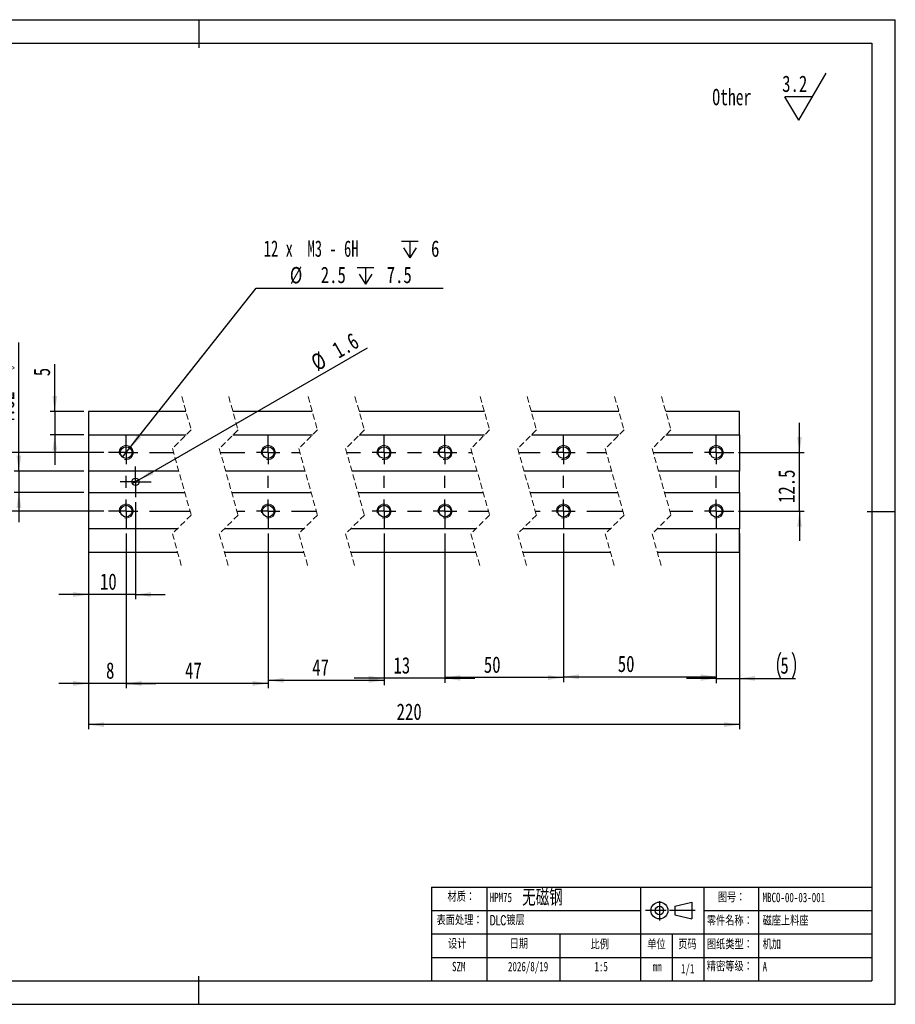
# Model space of a CAD drawing. Header units: millimetres. Extents: x 0 to 297, y 0 to 210.
# Tile 2 of 2: x 110 to 297, y 0 to 210. Entities that reach past the tile are written whole.
import ezdxf

# ---------------------------------------------------------------- set-up
doc = ezdxf.new("R2010")
doc.units = ezdxf.units.MM
doc.linetypes.add('CENTERX2', pattern=[20.32, 12.7, -2.54, 2.54, -2.54])
doc.linetypes.add('HIDDEN', pattern=[1.905, 1.27, -0.635])
doc.layers.add('中心线层', color=7, linetype='CENTERX2')
doc.layers.add('图框', color=7, linetype='Continuous')
for name, color, linetype, lineweight in [('文字层', 7, 'Continuous', 25), ('标注层', 7, 'Continuous', 25), ('符号标注层', 7, 'Continuous', 25)]:
    doc.layers.add(name, color=color, linetype=linetype, lineweight=lineweight)
doc.styles.add('SLDTEXTSTYLE0', font='TXT', dxfattribs={"width": 0.7, "bigfont": 'bigfont'})
doc.styles.add('SLDTEXTSTYLE1', font='TXT', dxfattribs={"width": 0.7})
doc.styles.add('SLDTEXTSTYLE2', font='TXT', dxfattribs={"width": 0.75, "bigfont": 'bigfont'})
doc.styles.add('SLDTEXTSTYLE3', font='TXT', dxfattribs={"width": 0.75})
doc.styles.add('SLDTEXTSTYLE4', font='TXT', dxfattribs={"width": 0.653846})
doc.dimstyles.new('SLDDIMSTYLE0', dxfattribs={"dimtxt": 3.5, "dimasz": 3.302, "dimexe": 0, "dimexo": 0.0625, "dimgap": 0.875, "dimtad": 1, "dimdec": 3, "dimrnd": 1e-09, "dimzin": 12, "dimdsep": 46, "dimtxsty": 'SLDTEXTSTYLE3', "dimsah": 1, "dimcen": 0.09, "dimadec": 0, "dimazin": 3, "dimtfac": 1, "dimtdec": 3, "dimtofl": 0, "dimtmove": 0, "dimatfit": 3, "dimfxl": 0, "dimfrac": 2, "dimtolj": 1, "dimtzin": 12, "dimarcsym": 0})
doc.dimstyles.new('SLDDIMSTYLE1', dxfattribs={"dimtxt": 3.5, "dimasz": 3.302, "dimexe": 0, "dimexo": 0.0625, "dimgap": 0.875, "dimtad": 1, "dimdec": 3, "dimrnd": 1e-09, "dimzin": 12, "dimdsep": 46, "dimtxsty": 'SLDTEXTSTYLE3', "dimsah": 1, "dimcen": 0.09, "dimadec": 0, "dimazin": 3, "dimtol": 1, "dimtp": 0.05, "dimtfac": 1, "dimtdec": 3, "dimtmove": 0, "dimatfit": 0, "dimfxl": 0, "dimfrac": 2, "dimtolj": 1, "dimtzin": 0, "dimarcsym": 0})
doc.dimstyles.new('SLDDIMSTYLE2', dxfattribs={"dimtxt": 3.5, "dimasz": 3.302, "dimexe": 0, "dimexo": 0.0625, "dimgap": 0.875, "dimtad": 1, "dimdec": 3, "dimrnd": 1e-09, "dimzin": 12, "dimdsep": 46, "dimtxsty": 'SLDTEXTSTYLE3', "dimsah": 1, "dimcen": 0.09, "dimadec": 0, "dimazin": 3, "dimtfac": 1, "dimtdec": 3, "dimtmove": 0, "dimatfit": 0, "dimfxl": 0, "dimfrac": 2, "dimtolj": 1, "dimtzin": 12, "dimarcsym": 0})
doc.dimstyles.new('SLDDIMSTYLE3', dxfattribs={"dimtxt": 3.5, "dimasz": 3.302, "dimexe": 0, "dimexo": 0.0625, "dimgap": 0.875, "dimtad": 1, "dimdec": 3, "dimrnd": 1e-09, "dimzin": 12, "dimdsep": 46, "dimtxsty": 'SLDTEXTSTYLE3', "dimblk1": 'NONE', "dimsah": 1, "dimcen": 0, "dimadec": 0, "dimazin": 3, "dimtfac": 1, "dimtdec": 3, "dimtmove": 0, "dimatfit": 3, "dimldrblk": 'NONE', "dimfxl": 0, "dimfrac": 2, "dimtolj": 1, "dimtzin": 12, "dimarcsym": 0})
doc.dimstyles.new('SLDDIMSTYLE4', dxfattribs={"dimtxt": 3.5, "dimasz": 3.302, "dimexe": 0, "dimexo": 0.0625, "dimgap": 0.875, "dimtad": 0, "dimtih": 1, "dimtoh": 1, "dimdec": 6, "dimrnd": 1e-09, "dimzin": 12, "dimdsep": 46, "dimtxsty": 'SLDTEXTSTYLE3', "dimblk1": 'NONE', "dimsah": 1, "dimcen": 0, "dimadec": 0, "dimazin": 3, "dimtfac": 1, "dimtdec": 3, "dimtmove": 0, "dimatfit": 3, "dimldrblk": 'NONE', "dimfxl": 0, "dimfrac": 2, "dimtolj": 1, "dimtzin": 12, "dimarcsym": 0})

# ---------------------------------------------------------------- blocks, each defined once
blk = doc.blocks.new('块1')
at = {"layer": '图框'}
for p, q in [((234.58, 92.12), (234.58, 85.23)), ((240.05, 90.27), (246.05, 91.77)), ((246.05, 91.77), (246.05, 85.77)), ((229.6, 88.84), (236.93, 88.84)), ((238.14, 88.84), (247.34, 88.84)), ((240.05, 90.27), (240.05, 87.27)), ((240.05, 87.27), (246.05, 85.77))]:
    blk.add_line(p, q, dxfattribs=at)
for radius in [3, 1.5]:
    blk.add_circle((234.58, 88.77), radius, dxfattribs=at)
blk = doc.blocks.new('SW_SFSYMBOL_0')
at = {"layer": '符号标注层', "color": 0}
for p, q in [((3.52, -5), (9.41, 5)), ((3.52, -5), (0.57, 0)), ((6.47, 0), (0.57, 0))]:
    blk.add_line(p, q, dxfattribs=at)
at = {"layer": '符号标注层', "color": 0, "insert": (0, 4.51), "char_height": 3.5, "attachment_point": 1, "style": 'SLDTEXTSTYLE3'}
blk.add_mtext('3.2', dxfattribs=at)
blk = doc.blocks.new('_D')
at = {"layer": '标注层'}
for p, q in [((124.97, 95.43), (124.97, 58.65)), ((263.79, 95.43), (263.79, 58.65)), ((263.79, 59.65), (124.97, 59.65))]:
    blk.add_line(p, q, dxfattribs=at)
for points in [[(124.97, 59.65), (128.27, 59.14), (128.27, 60.16)], [(263.79, 59.65), (260.48, 60.16), (260.48, 59.14)]]:
    blk.add_solid(points, dxfattribs=at)
at = {"layer": '标注层', "insert": (190.65, 64.16), "char_height": 3.5, "attachment_point": 1, "style": 'SLDTEXTSTYLE3'}
blk.add_mtext('220', dxfattribs=at)
blk = doc.blocks.new('_D_1')
at = {"layer": '标注层'}
for p, q in [((110.1, 113.69), (110.1, 141.12)), ((123.97, 113.69), (109.1, 113.69)), ((110.1, 113.69), (110.1, 109.17)), ((123.97, 109.17), (109.1, 109.17)), ((110.1, 109.17), (110.1, 102.82))]:
    blk.add_line(p, q, dxfattribs=at)
for points in [[(110.1, 113.69), (110.61, 116.99), (109.59, 116.99)], [(110.1, 109.17), (109.59, 105.87), (110.61, 105.87)]]:
    blk.add_solid(points, dxfattribs=at)
at = {"layer": '标注层', "attachment_point": 1, "rotation": 90, "style": 'SLDTEXTSTYLE3'}
for s, insert, char_height in [('0.050', (105.12, 135.3), 1.75), ('0', (107.38, 135.3), 1.75), ('+', (105.12, 133.88), 1.75), ('4.52', (105.59, 123.54), 3.5)]:
    blk.add_mtext(s, dxfattribs=dict(at, insert=insert, char_height=char_height))
blk = doc.blocks.new('_D_2')
at = {"layer": '标注层'}
for p, q in [((117.75, 126.43), (117.75, 136.55)), ((123.97, 126.43), (116.75, 126.43)), ((117.75, 126.43), (117.75, 121.43)), ((123.97, 121.43), (116.75, 121.43)), ((117.75, 121.43), (117.75, 115.08))]:
    blk.add_line(p, q, dxfattribs=at)
for points in [[(117.75, 126.43), (118.26, 129.73), (117.24, 129.73)], [(117.75, 121.43), (117.24, 118.13), (118.26, 118.13)]]:
    blk.add_solid(points, dxfattribs=at)
at = {"layer": '标注层', "insert": (113.24, 133.96), "char_height": 3.5, "attachment_point": 1, "rotation": 90, "style": 'SLDTEXTSTYLE3'}
blk.add_mtext('5', dxfattribs=at)
blk = doc.blocks.new('_D_3')
at = {"layer": '标注层'}
for q in [(184.42, 139.98), (134.28, 111.03)]:
    blk.add_line((135.66, 111.83), q, dxfattribs=at)
blk.add_solid([(135.66, 111.83), (138.78, 113.04), (138.27, 113.92)], dxfattribs=at)
at = {"layer": '标注层', "char_height": 3.5, "attachment_point": 1, "rotation": 30, "style": 'SLDTEXTSTYLE3'}
for s, insert in [('1.6', (176.54, 140.7)), ('%%c', (171.99, 138.01))]:
    blk.add_mtext(s, dxfattribs=dict(at, insert=insert))
blk = doc.blocks.new('_None')
blk = doc.blocks.new('_D_4')
at = {"layer": '标注层'}
for p, q in [((124.97, 108.17), (124.97, 86.4)), ((134.97, 107.13), (134.97, 86.4)), ((124.97, 87.4), (118.62, 87.4)), ((134.97, 87.4), (124.97, 87.4)), ((134.97, 87.4), (141.32, 87.4))]:
    blk.add_line(p, q, dxfattribs=at)
for points in [[(124.97, 87.4), (121.67, 87.91), (121.67, 86.89)], [(134.97, 87.4), (138.27, 86.89), (138.27, 87.91)]]:
    blk.add_solid(points, dxfattribs=at)
at = {"layer": '标注层', "insert": (127.39, 91.91), "char_height": 3.5, "attachment_point": 1, "style": 'SLDTEXTSTYLE3'}
blk.add_mtext('10', dxfattribs=at)
blk = doc.blocks.new('_D_5')
at = {"layer": '标注层'}
for p, q in [((103.48, 117.68), (103.48, 124.03)), ((128.22, 117.68), (102.48, 117.68)), ((103.48, 105.18), (103.48, 117.68)), ((128.22, 105.18), (102.48, 105.18)), ((103.48, 105.18), (103.48, 98.83))]:
    blk.add_line(p, q, dxfattribs=at)
for points in [[(103.48, 117.68), (103.99, 120.98), (102.97, 120.98)], [(103.48, 105.18), (102.97, 101.88), (103.99, 101.88)]]:
    blk.add_solid(points, dxfattribs=at)
at = {"layer": '标注层', "insert": (98.97, 107.47), "char_height": 3.5, "attachment_point": 1, "rotation": 90, "style": 'SLDTEXTSTYLE3'}
blk.add_mtext('12.5', dxfattribs=at)
blk = doc.blocks.new('_D_6')
at = {"layer": '标注层'}
for p, q in [((124.97, 100.43), (124.97, 67.43)), ((132.97, 100.43), (132.97, 67.43)), ((124.97, 68.43), (118.62, 68.43)), ((132.97, 68.43), (124.97, 68.43)), ((132.97, 68.43), (139.32, 68.43))]:
    blk.add_line(p, q, dxfattribs=at)
for points in [[(124.97, 68.43), (121.67, 68.94), (121.67, 67.92)], [(132.97, 68.43), (136.27, 67.92), (136.27, 68.94)]]:
    blk.add_solid(points, dxfattribs=at)
at = {"layer": '标注层', "insert": (128.68, 72.94), "char_height": 3.5, "attachment_point": 1, "style": 'SLDTEXTSTYLE3'}
blk.add_mtext('8', dxfattribs=at)
blk = doc.blocks.new('_D_7')
at = {"layer": '标注层'}
for p, q in [((132.97, 100.43), (132.97, 67.43)), ((163.26, 100.43), (163.26, 67.43)), ((163.26, 68.43), (132.97, 68.43))]:
    blk.add_line(p, q, dxfattribs=at)
for points in [[(132.97, 68.43), (136.27, 67.92), (136.27, 68.94)], [(163.26, 68.43), (159.96, 68.94), (159.96, 67.92)]]:
    blk.add_solid(points, dxfattribs=at)
at = {"layer": '标注层', "insert": (145.53, 72.94), "char_height": 3.5, "attachment_point": 1, "style": 'SLDTEXTSTYLE3'}
blk.add_mtext('47', dxfattribs=at)
blk = doc.blocks.new('_D_8')
at = {"layer": '标注层'}
for p, q in [((276.56, 117.68), (276.56, 124.03)), ((263.54, 117.68), (277.56, 117.68)), ((276.56, 105.18), (276.56, 117.68)), ((263.54, 105.18), (277.56, 105.18)), ((276.56, 105.18), (276.56, 98.83))]:
    blk.add_line(p, q, dxfattribs=at)
for points in [[(276.56, 117.68), (277.07, 120.98), (276.06, 120.98)], [(276.56, 105.18), (276.06, 101.88), (277.07, 101.88)]]:
    blk.add_solid(points, dxfattribs=at)
at = {"layer": '标注层', "insert": (272.05, 106.91), "char_height": 3.5, "attachment_point": 1, "rotation": 90, "style": 'SLDTEXTSTYLE3'}
blk.add_mtext('12.5', dxfattribs=at)
blk = doc.blocks.new('_D_9')
at = {"layer": '标注层'}
for p, q in [((258.79, 100.43), (258.79, 68.51)), ((263.79, 100.43), (263.79, 68.51)), ((258.79, 69.51), (252.44, 69.51)), ((258.79, 69.51), (263.79, 69.51)), ((263.79, 69.51), (275.73, 69.51))]:
    blk.add_line(p, q, dxfattribs=at)
for centre, start, end in [((278.05, 72.29), 153.4349, 206.5651), ((269.52, 72.29), 333.4349, 26.5651)]:
    blk.add_arc(centre, 6.21, start, end, dxfattribs=at)
for points in [[(258.79, 69.51), (255.48, 70.02), (255.48, 69)], [(263.79, 69.51), (267.09, 69), (267.09, 70.02)]]:
    blk.add_solid(points, dxfattribs=at)
at = {"layer": '标注层', "insert": (272.49, 74.02), "char_height": 3.5, "attachment_point": 1, "style": 'SLDTEXTSTYLE3'}
blk.add_mtext('5', dxfattribs=at)
blk = doc.blocks.new('_D_10')
at = {"layer": '标注层'}
for p, q in [((226.23, 100.43), (226.23, 68.86)), ((258.79, 100.43), (258.79, 68.86)), ((226.23, 69.86), (258.79, 69.86))]:
    blk.add_line(p, q, dxfattribs=at)
for points in [[(226.23, 69.86), (229.53, 69.35), (229.53, 70.37)], [(258.79, 69.86), (255.48, 70.37), (255.48, 69.35)]]:
    blk.add_solid(points, dxfattribs=at)
at = {"layer": '标注层', "insert": (237.81, 74.37), "char_height": 3.5, "attachment_point": 1, "style": 'SLDTEXTSTYLE3'}
blk.add_mtext('50', dxfattribs=at)
blk = doc.blocks.new('_D_11')
at = {"layer": '标注层'}
for p, q in [((163.26, 100.43), (163.26, 68.09)), ((187.96, 100.43), (187.96, 68.09)), ((187.96, 69.09), (163.26, 69.09))]:
    blk.add_line(p, q, dxfattribs=at)
for points in [[(163.26, 69.09), (166.56, 68.58), (166.56, 69.6)], [(187.96, 69.09), (184.66, 69.6), (184.66, 68.58)]]:
    blk.add_solid(points, dxfattribs=at)
at = {"layer": '标注层', "insert": (172.65, 73.6), "char_height": 3.5, "attachment_point": 1, "style": 'SLDTEXTSTYLE3'}
blk.add_mtext('47', dxfattribs=at)
blk = doc.blocks.new('_D_12')
at = {"layer": '标注层'}
for p, q in [((187.96, 100.43), (187.96, 68.54)), ((200.96, 100.43), (200.96, 68.54)), ((187.96, 69.54), (181.61, 69.54)), ((200.96, 69.54), (187.96, 69.54)), ((200.96, 69.54), (207.31, 69.54))]:
    blk.add_line(p, q, dxfattribs=at)
for points in [[(187.96, 69.54), (184.66, 70.05), (184.66, 69.03)], [(200.96, 69.54), (204.26, 69.03), (204.26, 70.05)]]:
    blk.add_solid(points, dxfattribs=at)
at = {"layer": '标注层', "insert": (189.97, 74.05), "char_height": 3.5, "attachment_point": 1, "style": 'SLDTEXTSTYLE3'}
blk.add_mtext('13', dxfattribs=at)
blk = doc.blocks.new('_D_13')
at = {"layer": '标注层'}
for p, q in [((200.96, 100.43), (200.96, 68.69)), ((226.23, 100.43), (226.23, 68.69)), ((226.23, 69.69), (200.96, 69.69))]:
    blk.add_line(p, q, dxfattribs=at)
for points in [[(200.96, 69.69), (204.26, 69.18), (204.26, 70.2)], [(226.23, 69.69), (222.93, 70.2), (222.93, 69.18)]]:
    blk.add_solid(points, dxfattribs=at)
at = {"layer": '标注层', "insert": (209.25, 74.2), "char_height": 3.5, "attachment_point": 1, "style": 'SLDTEXTSTYLE3'}
blk.add_mtext('50', dxfattribs=at)
blk = doc.blocks.new('SW_SYMBOL_HOLE_DEPTH')
at = {"layer": '标注层', "color": 0}
for p, q in [((0, 875), (800, 875)), ((100, 555), (400, 75)), ((400, 875), (400, 75)), ((700, 555), (400, 75))]:
    blk.add_line(p, q, dxfattribs=at)
blk = doc.blocks.new('_D_14')
at = {"layer": '标注层'}
for p, q in [((133.75, 118.66), (160.71, 152.75)), ((160.71, 152.75), (200.55, 152.75)), ((132.2, 116.7), (133.75, 118.66))]:
    blk.add_line(p, q, dxfattribs=at)
blk.add_solid([(133.75, 118.66), (136.19, 120.94), (135.4, 121.57)], dxfattribs=at)
at = {"layer": '标注层', "xscale": 0.004470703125, "yscale": 0.004470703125, "zscale": 0.004470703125}
for p in [(191.67, 158.85), (182.21, 153.24)]:
    blk.add_blockref('SW_SYMBOL_HOLE_DEPTH', p, dxfattribs=at)
at = {"layer": '标注层', "char_height": 3.5, "attachment_point": 1}
for s, insert, style in [('12 x  M3 - 6H', (162.3, 162.93), 'SLDTEXTSTYLE4'), ('6', (197.99, 162.93), 'SLDTEXTSTYLE3'), ('%%c', (167.88, 157.26), 'SLDTEXTSTYLE3'), ('2.5', (174.47, 157.32), 'SLDTEXTSTYLE3'), ('7.5', (188.53, 157.32), 'SLDTEXTSTYLE3')]:
    blk.add_mtext(s, dxfattribs=dict(at, insert=insert, style=style))
blk = doc.blocks.new('SW_CENTERMARKSYMBOL_0')
at = {"layer": '中心线层', "color": 0}
for p, q in [((0, 15), (0, 16.25)), ((0, 12.5), (0, 15)), ((30.29, 15), (30.29, 16.25)), ((30.29, 12.5), (30.29, 15)), ((54.99, 15), (54.99, 16.25)), ((54.99, 12.5), (54.99, 15)), ((67.99, 15), (67.99, 16.25)), ((67.99, 12.5), (67.99, 15)), ((93.26, 15), (93.26, 16.25)), ((93.26, 12.5), (93.26, 15)), ((125.81, 15), (125.81, 16.25)), ((125.81, 12.5), (125.81, 15)), ((-2.5, 12.5), (-3.75, 12.5)), ((0, 12.5), (-2.5, 12.5)), ((0, 12.5), (0, 10)), ((0, 12.5), (2.5, 12.5)), ((5, 12.5), (10.1, 12.5)), ((20.1, 12.5), (25.29, 12.5)), ((30.29, 12.5), (27.79, 12.5)), ((30.29, 12.5), (30.29, 10)), ((30.29, 12.5), (32.79, 12.5)), ((35.29, 12.5), (37.04, 12.5)), ((47.04, 12.5), (49.99, 12.5)), ((54.99, 12.5), (52.49, 12.5)), ((54.99, 12.5), (54.99, 10)), ((54.99, 12.5), (57.49, 12.5)), ((59.99, 12.5), (62.99, 12.5)), ((67.99, 12.5), (65.49, 12.5)), ((67.99, 12.5), (67.99, 10)), ((67.99, 12.5), (70.49, 12.5)), ((72.99, 12.5), (73.73, 12.5)), ((83.73, 12.5), (88.26, 12.5)), ((93.26, 12.5), (90.76, 12.5)), ((93.26, 12.5), (93.26, 10)), ((93.26, 12.5), (95.76, 12.5)), ((98.26, 12.5), (102.41, 12.5)), ((112.41, 12.5), (120.81, 12.5)), ((125.81, 12.5), (123.31, 12.5)), ((125.81, 12.5), (125.81, 10)), ((125.81, 12.5), (128.31, 12.5)), ((128.31, 12.5), (129.56, 12.5)), ((0, 5), (0, 7.5)), ((30.29, 5), (30.29, 7.5)), ((54.99, 5), (54.99, 7.5)), ((67.99, 5), (67.99, 7.5)), ((93.26, 5), (93.26, 7.5)), ((125.81, 5), (125.81, 7.5)), ((0, 0), (0, 2.5)), ((30.29, 0), (30.29, 2.5)), ((54.99, 0), (54.99, 2.5)), ((67.99, 0), (67.99, 2.5)), ((93.26, 0), (93.26, 2.5)), ((125.81, 0), (125.81, 2.5)), ((-2.5, 0), (-3.75, 0)), ((0, 0), (-2.5, 0)), ((0, 0), (0, -2.5)), ((0, 0), (2.5, 0)), ((5, 0), (13.63, 0)), ((23.63, 0), (25.29, 0)), ((30.29, 0), (27.79, 0)), ((30.29, 0), (30.29, -2.5)), ((30.29, 0), (32.79, 0)), ((35.29, 0), (40.56, 0)), ((54.99, 0), (52.49, 0)), ((54.99, 0), (54.99, -2.5)), ((54.99, 0), (57.49, 0)), ((59.99, 0), (62.99, 0)), ((67.99, 0), (65.49, 0)), ((67.99, 0), (67.99, -2.5)), ((67.99, 0), (70.49, 0)), ((72.99, 0), (77.26, 0)), ((87.26, 0), (88.26, 0)), ((93.26, 0), (90.76, 0)), ((93.26, 0), (93.26, -2.5)), ((93.26, 0), (95.76, 0)), ((98.26, 0), (105.93, 0)), ((115.93, 0), (120.81, 0)), ((125.81, 0), (123.31, 0)), ((125.81, 0), (125.81, -2.5)), ((125.81, 0), (128.31, 0)), ((128.31, 0), (129.56, 0)), ((0, -2.5), (0, -3.75)), ((30.29, -2.5), (30.29, -3.75)), ((54.99, -2.5), (54.99, -3.75)), ((67.99, -2.5), (67.99, -3.75)), ((93.26, -2.5), (93.26, -3.75)), ((125.81, -2.5), (125.81, -3.75))]:
    blk.add_line(p, q, dxfattribs=at)
blk = doc.blocks.new('SW_CENTERMARKSYMBOL_1')
at = {"layer": '中心线层', "color": 0}
for p, q in [((0, 2.5), (0, 3.3)), ((0, 0), (0, 2.5)), ((-2.5, 0), (-3.3, 0)), ((0, 0), (-2.5, 0)), ((0, 0), (0, -2.5)), ((0, 0), (2.5, 0)), ((2.5, 0), (3.3, 0)), ((0, -2.5), (0, -3.3))]:
    blk.add_line(p, q, dxfattribs=at)

msp = doc.modelspace()

# ---------------------------------------------------------------- linework, layer by layer
at = {"color": 7, "linetype": 'HIDDEN', "lineweight": 18}
for p, q in [((144.8357143, 129.605776), (146.8357143, 122.518276)), ((154.8357143, 129.605776), (156.8357143, 122.518276)), ((171.7714286, 129.605776), (173.7714286, 122.518276)), ((181.7714286, 129.605776), (183.7714286, 122.518276)), ((208.4642857, 129.605776), (210.4642857, 122.518276)), ((218.4642857, 129.605776), (220.4642857, 122.518276)), ((237.1428571, 129.605776), (239.1428571, 122.518276)), ((247.1428571, 129.605776), (249.1428571, 122.518276)), ((146.8357143, 122.518276), (142.8357143, 118.518276)), ((156.8357143, 122.518276), (152.8357143, 118.518276)), ((173.7714286, 122.518276), (169.7714286, 118.518276)), ((183.7714286, 122.518276), (179.7714286, 118.518276)), ((210.4642857, 122.518276), (206.4642857, 118.518276)), ((220.4642857, 122.518276), (216.4642857, 118.518276)), ((239.1428571, 122.518276), (235.1428571, 118.518276)), ((249.1428571, 122.518276), (245.1428571, 118.518276)), ((142.8357143, 118.518276), (146.8357143, 104.343276)), ((152.8357143, 118.518276), (156.8357143, 104.343276)), ((169.7714286, 118.518276), (173.7714286, 104.343276)), ((179.7714286, 118.518276), (183.7714286, 104.343276)), ((206.4642857, 118.518276), (210.4642857, 104.343276)), ((216.4642857, 118.518276), (220.4642857, 104.343276)), ((235.1428571, 118.518276), (239.1428571, 104.343276)), ((245.1428571, 118.518276), (249.1428571, 104.343276)), ((146.8357143, 104.343276), (142.8357143, 100.343276)), ((156.8357143, 104.343276), (152.8357143, 100.343276)), ((173.7714286, 104.343276), (169.7714286, 100.343276)), ((183.7714286, 104.343276), (179.7714286, 100.343276)), ((210.4642857, 104.343276), (206.4642857, 100.343276)), ((220.4642857, 104.343276), (216.4642857, 100.343276)), ((239.1428571, 104.343276), (235.1428571, 100.343276)), ((249.1428571, 104.343276), (245.1428571, 100.343276)), ((142.8357143, 100.343276), (144.8357143, 93.255776)), ((152.8357143, 100.343276), (154.8357143, 93.255776)), ((169.7714286, 100.343276), (171.7714286, 93.255776)), ((179.7714286, 100.343276), (181.7714286, 93.255776)), ((206.4642857, 100.343276), (208.4642857, 93.255776)), ((216.4642857, 100.343276), (218.4642857, 93.255776)), ((235.1428571, 100.343276), (237.1428571, 93.255776)), ((245.1428571, 100.343276), (247.1428571, 93.255776))]:
    msp.add_line(p, q, dxfattribs=at)
at = {"color": 7, "linetype": 'Continuous', "lineweight": 25}
for p, q in [((145.7316563, 126.4307757), (124.9716566, 126.4307757)), ((124.9716566, 126.4307757), (124.9716566, 121.4307758)), ((172.6673719, 126.4307757), (155.7316583, 126.4307757)), ((209.360229, 126.4307757), (182.667372, 126.4307757)), ((238.0388032, 126.4307757), (219.3602312, 126.4307757)), ((263.7859411, 126.4307757), (248.0388037, 126.4307757)), ((263.7859411, 121.4307758), (263.7859411, 126.4307757)), ((124.9716566, 121.4307758), (145.7482115, 121.4307758)), ((124.9716566, 121.4307758), (124.9716566, 113.690776)), ((155.7482135, 121.4307758), (172.6839271, 121.4307758)), ((182.6839281, 121.4307758), (209.3767851, 121.4307758)), ((219.3767864, 121.4307758), (238.0553584, 121.4307758)), ((248.0553589, 121.4307758), (263.7859411, 121.4307758)), ((263.7859411, 121.4307758), (263.7859411, 113.690776)), ((144.1979692, 113.690776), (124.9716566, 113.690776)), ((124.9716566, 113.690776), (124.9716566, 109.1707761)), ((171.1336848, 113.690776), (154.1979712, 113.690776)), ((207.8265428, 113.690776), (181.1336858, 113.690776)), ((236.5051161, 113.690776), (217.8265441, 113.690776)), ((263.7859411, 113.690776), (246.5051166, 113.690776)), ((263.7859411, 109.1707761), (263.7859411, 113.690776)), ((124.9716566, 109.1707761), (145.4734564, 109.1707761)), ((124.9716566, 109.1707761), (124.9716566, 101.4307763)), ((155.4734584, 109.1707761), (172.409172, 109.1707761)), ((182.4091712, 109.1707761), (209.1020282, 109.1707761)), ((219.1020276, 109.1707761), (237.7806034, 109.1707761)), ((247.7805964, 109.1707761), (263.7859411, 109.1707761)), ((263.7859411, 109.1707761), (263.7859411, 101.4307763)), ((143.9232141, 101.4307763), (124.9716566, 101.4307763)), ((124.9716566, 101.4307763), (124.9716566, 96.4307764)), ((170.8589297, 101.4307763), (153.9232161, 101.4307763)), ((207.5517859, 101.4307763), (180.8589289, 101.4307763)), ((236.2303611, 101.4307763), (217.5517853, 101.4307763)), ((263.7859411, 101.4307763), (246.2303541, 101.4307763)), ((263.7859411, 96.4307764), (263.7859411, 101.4307763)), ((124.9716566, 96.4307764), (143.9397693, 96.4307764)), ((153.9397713, 96.4307764), (170.8754849, 96.4307764)), ((180.875485, 96.4307764), (207.568342, 96.4307764)), ((217.5683405, 96.4307764), (236.2469162, 96.4307764)), ((246.2469167, 96.4307764), (263.7859411, 96.4307764))]:
    msp.add_line(p, q, dxfattribs=at)
for centre, radius in [((132.9716522, 117.6807769), 1.2499995), ((163.2573686, 117.6807769), 1.2499995), ((187.95737, 117.6807762), 1.25), ((200.9573701, 117.6807761), 1.2499999), ((226.2287998, 117.6807756), 1.2499995), ((258.7859402, 117.6807769), 1.2499995), ((134.9716543, 111.4307777), 0.8000005), ((132.9716522, 105.1807767), 1.2499995), ((163.2573686, 105.1807767), 1.2499995), ((187.95737, 105.180776), 1.25), ((200.9573701, 105.1807759), 1.2499999), ((226.2287998, 105.1807754), 1.2499995), ((258.7859402, 105.1807767), 1.2499995)]:
    msp.add_circle(centre, radius, dxfattribs=at)
at = {"color": 7, "linetype": 'Continuous', "lineweight": 18}
for centre, radius, start, end in [((132.9716606, 117.6807653), 1.5000031, 254.997963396, 194.999548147), ((163.2573764, 117.6807645), 1.5000023, 254.997966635, 194.999526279), ((187.9573703, 117.680776), 1.5, 254.99998788, 195.000004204), ((200.9573824, 117.6807486), 1.5000046, 254.995294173, 194.998874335), ((226.2287993, 117.6807759), 1.5000004, 254.999916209, 194.999994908), ((258.7859572, 117.6807415), 1.5000053, 254.994144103, 194.998584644), ((132.9716608, 105.1807651), 1.5000031, 254.997957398, 194.99952899), ((163.2573765, 105.1807643), 1.5000023, 254.997960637, 194.999507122), ((187.9573704, 105.1807758), 1.5000001, 254.999981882, 194.999985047), ((200.9573825, 105.1807484), 1.5000046, 254.995288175, 194.998855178), ((226.2287995, 105.1807757), 1.5000004, 254.999910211, 194.999975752), ((258.7859574, 105.1807413), 1.5000053, 254.994138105, 194.998565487)]:
    msp.add_arc(centre, radius, start, end, dxfattribs=at)
at = {"layer": '图框'}
for p, q in [((-0.0065726, 209.9993799), (296.9934274, 209.9993799)), ((148.4934274, 209.9993799), (148.4934274, 203.9993799)), ((296.9934274, -0.0006201), (296.9934274, 209.9993799)), ((4.9934274, 204.9993799), (291.9934274, 204.9993799)), ((291.9934274, 204.9993799), (291.9934274, 4.9993799)), ((296.9934274, 104.9993799), (290.9934274, 104.9993799)), ((198.1010563, 24.9993799), (291.9934274, 24.9993799)), ((198.1010563, 24.9993799), (198.1010563, 4.9993799)), ((209.8577213, 24.9993799), (209.8577213, 4.9993799)), ((242.6760868, 24.9993799), (242.6760868, 4.9993799)), ((256.140425, 24.9993799), (256.140425, 4.9993799)), ((267.8352971, 24.9993799), (267.8352971, 4.9993799)), ((198.1010563, 19.9993799), (242.6760868, 19.9993799)), ((256.140425, 19.9993799), (291.9934274, 19.9993799)), ((198.1010563, 14.9993799), (291.9934274, 14.9993799)), ((225.4755098, 14.9993799), (225.4755098, 4.9993799)), ((249.4080725, 14.9993799), (249.4080725, 4.9993799)), ((198.1010563, 9.9993799), (291.9934274, 9.9993799)), ((4.9934274, 4.9993799), (291.9934274, 4.9993799)), ((148.4934274, -0.0006201), (148.4934274, 5.9993799)), ((158.3730052, 4.9993799), (291.9934274, 4.9993799)), ((-0.0065726, -0.0006201), (296.9934274, -0.0006201))]:
    msp.add_line(p, q, dxfattribs=at)

# ---------------------------------------------------------------- block references
at = {"color": 7, "linetype": 'Continuous', "xscale": 0.6, "yscale": 0.6, "zscale": 0.6}
msp.add_blockref('块1', (105.9412121, -33.2605345), dxfattribs=at)
at = {"layer": '中心线层'}
for name, p in [('SW_CENTERMARKSYMBOL_0', (132.9716579, 105.1807759)), ('SW_CENTERMARKSYMBOL_1', (134.9716545, 111.430776))]:
    msp.add_blockref(name, p, dxfattribs=at)
at = {"layer": '符号标注层'}
msp.add_blockref('SW_SFSYMBOL_0', (272.8655244, 193.5771019), dxfattribs=at)

# ---------------------------------------------------------------- texts
at = {"layer": '图框', "char_height": 2}
for s, insert, attachment_point, style in [('材质：', (201.5000565, 23.9043388), 1, 'SLDTEXTSTYLE0'), ('HPM75', (210.4984464, 23.7843729), 1, 'SLDTEXTSTYLE1'), ('图号：', (259.1354395, 23.7843729), 1, 'SLDTEXTSTYLE0'), ('MBCO-00-03-001', (268.6928185, 23.7843729), 1, 'SLDTEXTSTYLE1'), ('表面处理：', (199.169501, 18.9179901), 1, 'SLDTEXTSTYLE0'), ('DLC镀层', (210.4984464, 18.9179901), 1, 'SLDTEXTSTYLE0'), ('零件名称：', (256.8048839, 18.7980242), 1, 'SLDTEXTSTYLE0'), ('磁座上料座', (268.6928185, 18.7980241), 1, 'SLDTEXTSTYLE0'), ('设计', (201.6223667, 13.8622501), 1, 'SLDTEXTSTYLE0'), ('日期', (214.7518609, 13.8622501), 1, 'SLDTEXTSTYLE0'), ('比例', (231.9977542, 13.7422842), 1, 'SLDTEXTSTYLE0'), ('单位', (244.1047407, 13.7422842), 1, 'SLDTEXTSTYLE0'), ('页码', (250.7053047, 13.7422842), 1, 'SLDTEXTSTYLE0'), ('图纸类型：', (256.8048839, 13.7422842), 1, 'SLDTEXTSTYLE0'), ('机加', (268.6928185, 13.7422841), 1, 'SLDTEXTSTYLE0'), ('SZM', (203.894589, 9.0472014), 2, 'SLDTEXTSTYLE1'), ('2026/8/19', (218.6855152, 9.0472014), 2, 'SLDTEXTSTYLE1'), ('1:5', (234.2699765, 9.0472014), 2, 'SLDTEXTSTYLE1'), ('mm', (245.2714074, 9.0472014), 1, 'SLDTEXTSTYLE1'), ('1/1', (251.290027, 8.6017968), 1, 'SLDTEXTSTYLE1'), ('精密等级：', (256.8048839, 9.0472014), 1, 'SLDTEXTSTYLE0'), ('A', (268.6928185, 9.0472014), 1, 'SLDTEXTSTYLE1')]:
    msp.add_mtext(s, dxfattribs=dict(at, insert=insert, attachment_point=attachment_point, style=style))
at = {"layer": '文字层', "char_height": 3.5, "attachment_point": 1}
for s, insert, style in [('Other', (257.9662295, 195.249577), 'SLDTEXTSTYLE1'), ('无磁钢', (217.4137359, 24.5165271), 'SLDTEXTSTYLE2')]:
    msp.add_mtext(s, dxfattribs=dict(at, insert=insert, style=style))

# ---------------------------------------------------------------- dimensions: what is measured, and where the dimension line sits
at = {"layer": '标注层'}
dim = msp.add_diameter_dim_2p(p1=(132.1961712, 116.700407), p2=(133.7471407, 118.661145), text='12 x  M3 - 6H {\\fGDT;x} 6\\P%%c 2.5 {\\fGDT;x} 7.5\\P', dimstyle='SLDDIMSTYLE4', override={"dimpost": '<>'}, dxfattribs=at)
dim.commit()
dim.dimension.update_dxf_attribs({"geometry": '_D_14', "text_midpoint": (181.4267808, 158.3623718), "dimtype": 163})
dim = msp.add_diameter_dim_2p(p1=(134.2788356, 111.030776), p2=(135.6644763, 111.830776), dimstyle='SLDDIMSTYLE3', dxfattribs=at)
dim.commit()
dim.dimension.update_dxf_attribs({"geometry": '_D_3', "text_midpoint": (179.399474, 137.081193), "dimtype": 163})
for base, p1, p2, dimstyle, picture, middle in [((107.3206912, 109.170776), (124.971656, 113.690776), (124.971656, 109.170776), 'SLDDIMSTYLE1', '_D_1', (107.3206912, 132.3292368)), ((114.971656, 121.430776), (124.971656, 126.430776), (124.971656, 121.430776), 'SLDDIMSTYLE2', '_D_2', (114.971656, 135.2537266)), ((100.7009777, 117.680776), (132.971656, 105.180776), (132.971656, 117.680776), 'SLDDIMSTYLE2', '_D_5', (100.7009777, 111.996579)), ((273.7859417, 117.680776), (258.7859417, 105.180776), (258.7859417, 117.680776), 'SLDDIMSTYLE2', '_D_8', (273.7859417, 111.430776))]:
    dim = msp.add_linear_dim(base=base, p1=p1, p2=p2, angle=90, dimstyle=dimstyle, dxfattribs=at)
    dim.commit()
    dim.dimension.update_dxf_attribs({"geometry": picture, "text_midpoint": middle, "dimtype": 160})
for base, p1, p2, picture, middle in [((124.971656, 90.1765097), (134.971656, 111.430776), (124.971656, 109.170776), '_D_4', (129.971656, 90.1765097)), ((124.971656, 71.208901), (132.971656, 105.180776), (124.971656, 101.430776), '_D_6', (129.971656, 71.208901)), ((187.9573702, 69.5405029), (200.9573702, 101.430776), (187.9573702, 101.430776), '_D_12', (192.5596031, 69.5405029))]:
    dim = msp.add_linear_dim(base=base, p1=p1, p2=p2, dimstyle='SLDDIMSTYLE2', dxfattribs=at)
    dim.commit()
    dim.dimension.update_dxf_attribs({"geometry": picture, "text_midpoint": middle, "dimtype": 160})
for base, p1, p2, text, dimstyle, picture, middle in [((132.971656, 71.208901), (163.2573702, 105.180776), (132.971656, 105.180776), '47', 'SLDDIMSTYLE0', '_D_7', (148.1145131, 71.208901)), ((263.7859417, 72.6410999), (258.7859417, 105.180776), (263.7859417, 101.430776), '(<>)', 'SLDDIMSTYLE2', '_D_9', (273.7859417, 72.6410999)), ((163.2573702, 69.0886537), (187.9573702, 101.430776), (163.2573702, 101.430776), '47', 'SLDDIMSTYLE0', '_D_11', (175.2387202, 69.0886537)), ((200.9573702, 69.6911192), (226.2287988, 101.430776), (200.9573702, 101.430776), '50', 'SLDDIMSTYLE0', '_D_13', (211.8384989, 69.6911192)), ((124.971656, 62.430776), (263.7859417, 96.430776), (124.971656, 96.430776), '220', 'SLDDIMSTYLE0', '_D', (194.5294152, 62.430776))]:
    dim = msp.add_linear_dim(base=base, p1=p1, p2=p2, text=text, dimstyle=dimstyle, dxfattribs=at)
    dim.commit()
    dim.dimension.update_dxf_attribs({"geometry": picture, "text_midpoint": middle, "dimtype": 160})
dim = msp.add_linear_dim(base=(258.7859417, 72.6410999), p1=(226.2287988, 105.180776), p2=(258.7859417, 105.180776), angle=0, text='50', dimstyle='SLDDIMSTYLE0', dxfattribs=at)
dim.commit()
dim.dimension.update_dxf_attribs({"geometry": '_D_10', "text_midpoint": (240.398741, 72.6410999), "dimtype": 160})

doc.saveas('drawing.dxf')
